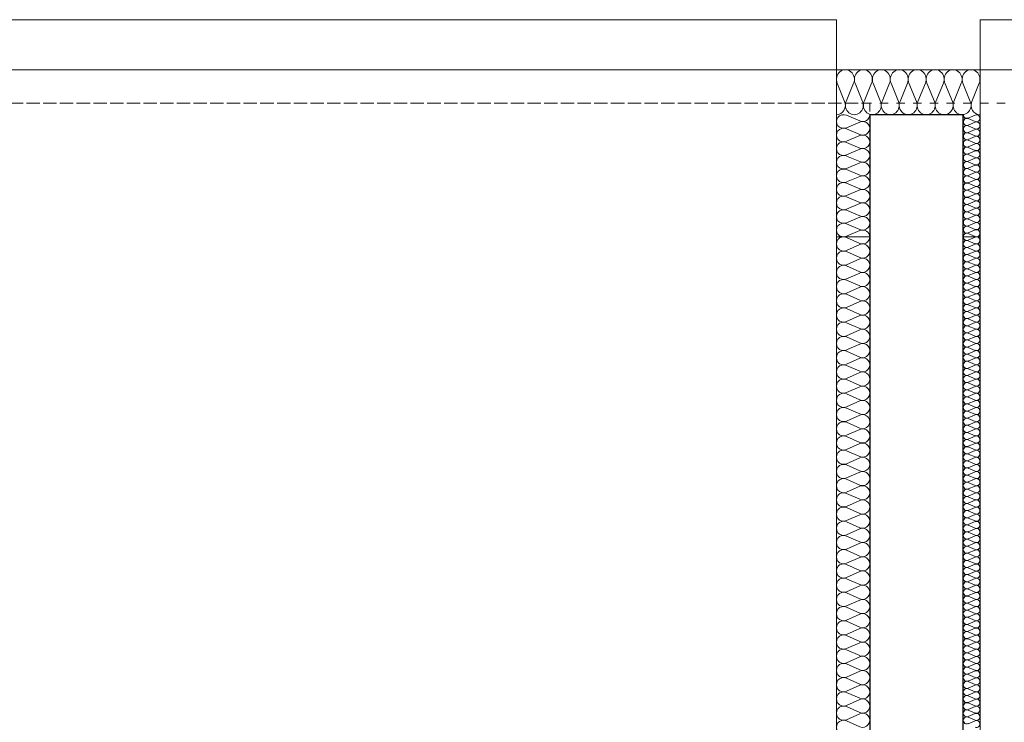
# Model space of a CAD drawing. Extents: x -515158 to -464725, y 20769 to 114053.
# Tile 42 of 69: x -500584 to -497636, y 75981 to 78084. Entities that reach past the tile are written whole.
import ezdxf

# ---------------------------------------------------------------- set-up
doc = ezdxf.new("R2010")
doc.units = 0
doc.header["$MEASUREMENT"] = 0
doc.linetypes.add('Hidden Line', pattern=[50, 25, -25])
for name, color, linetype, lineweight in [('#podkład', 252, 'Continuous', 9), ('Arch ocieplenie_Nr_Pióra__44', 252, 'Continuous', 9), ('Arch ocieplenie_Nr_Pióra__9', 252, 'Continuous', 9), ('Arch wykończenie_Nr_Pióra__3', 252, 'Continuous', 18), ('INWENT RURY SPUSTOWE_Nr_Pióra__21', 252, 'Continuous', 9), ('INWENT.ŚCIANY_Nr_Pióra__1', 252, 'Continuous', 25), ('INWENT.ŚCIANY_Nr_Pióra__21', 252, 'Continuous', 9)]:
    doc.layers.add(name, color=color, linetype=linetype, lineweight=lineweight)
doc.layers.add('Arch ocieplenie', color=252, linetype='Continuous')

# ---------------------------------------------------------------- blocks, each defined once
blk = doc.blocks.new('Izolacja cieplna 14_219', base_point=(-498138.3, 80013.1))
at = {"layer": 'Arch ocieplenie_Nr_Pióra__44', "linetype": 'Continuous'}
for p, q in [((-498136.1, 80107.6), (-498113.7, 80053.2)), ((-498109.2, 80053.2), (-498086.8, 80107.6)), ((-498082.3, 80107.6), (-498060, 80053.2)), ((-498055.4, 80053.2), (-498033.1, 80107.6)), ((-498028.6, 80107.6), (-498006.2, 80053.2)), ((-498001.7, 80053.2), (-497979.3, 80107.6)), ((-497974.8, 80107.6), (-497952.5, 80053.2)), ((-497947.9, 80053.2), (-497925.6, 80107.6)), ((-497921.1, 80107.6), (-497898.7, 80053.2)), ((-497894.2, 80053.2), (-497871.8, 80107.6)), ((-497867.3, 80107.6), (-497845, 80053.2)), ((-497840.4, 80053.2), (-497818.1, 80107.6)), ((-497813.6, 80107.6), (-497791.2, 80053.2)), ((-497786.7, 80053.2), (-497764.3, 80107.6)), ((-497759.8, 80107.6), (-497737.5, 80053.2)), ((-497732.9, 80053.2), (-497710.6, 80107.6))]:
    blk.add_line(p, q, dxfattribs=at)
for centre, start_param, end_param in [((-498111.4, 80119), 4.299595, 8.266775), ((-498057.7, 80119), 4.299595, 8.266775), ((-498003.9, 80119), 4.299595, 8.266775), ((-497950.2, 80119), 4.299595, 8.266775), ((-497896.5, 80119), 4.299595, 8.266775), ((-497842.7, 80119), 4.299595, 8.266775), ((-497789, 80119), 4.299595, 8.266775), ((-497735.2, 80119), 4.299595, 8.266775), ((-498138.3, 80041.7), 3.141593, 5.125182), ((-498084.6, 80041.7), 1.158004, 5.125183), ((-498030.8, 80041.7), 1.158004, 5.125183), ((-497977.1, 80041.7), 1.158004, 5.125183), ((-497923.3, 80041.7), 1.158004, 5.125183), ((-497869.6, 80041.7), 1.158004, 5.125183), ((-497815.8, 80041.7), 1.158004, 5.125183), ((-497762.1, 80041.7), 1.158004, 5.125183), ((-497708.3, 80041.7), 1.158004, 3.141593)]:
    blk.add_ellipse(centre, major_axis=(0, 28.6), ratio=0.93955, start_param=start_param, end_param=end_param, dxfattribs=at)
blk = doc.blocks.new('Izolacja cieplna 14_218', base_point=(-497758.3, 80013.1))
at = {"layer": 'Arch ocieplenie_Nr_Pióra__44', "linetype": 'Continuous'}
for p, q in [((-497723.2, 80012.2), (-497743.4, 80003.3)), ((-497743.4, 80001.5), (-497723.2, 79992.5)), ((-497723.2, 79990.7), (-497743.4, 79981.8)), ((-497743.4, 79980), (-497723.2, 79971)), ((-497723.2, 79969.2), (-497743.4, 79960.3)), ((-497743.4, 79958.5), (-497723.2, 79949.5)), ((-497723.2, 79947.7), (-497743.4, 79938.8)), ((-497743.4, 79937), (-497723.2, 79928)), ((-497723.2, 79926.2), (-497743.4, 79917.3)), ((-497743.4, 79915.5), (-497723.2, 79906.5)), ((-497723.2, 79904.7), (-497743.4, 79895.8)), ((-497743.4, 79894), (-497723.2, 79885)), ((-497723.2, 79883.2), (-497743.4, 79874.3)), ((-497743.4, 79872.5), (-497723.2, 79863.5)), ((-497723.2, 79861.7), (-497743.4, 79852.8)), ((-497743.4, 79851), (-497723.2, 79842)), ((-497723.2, 79840.2), (-497743.4, 79831.3)), ((-497743.4, 79829.5), (-497723.2, 79820.5)), ((-497723.2, 79818.7), (-497743.4, 79809.8)), ((-497743.4, 79808), (-497723.2, 79799)), ((-497723.2, 79797.2), (-497743.4, 79788.3)), ((-497743.4, 79786.5), (-497723.2, 79777.5)), ((-497723.2, 79775.7), (-497743.4, 79766.8)), ((-497743.4, 79765), (-497723.2, 79756)), ((-497723.2, 79754.2), (-497743.4, 79745.3)), ((-497743.4, 79743.5), (-497723.2, 79734.5)), ((-497723.2, 79732.7), (-497743.4, 79723.8)), ((-497743.4, 79722), (-497723.2, 79713)), ((-497723.2, 79711.2), (-497743.4, 79702.3)), ((-497743.4, 79700.5), (-497723.2, 79691.5)), ((-497723.2, 79689.7), (-497743.4, 79680.8)), ((-497743.4, 79679), (-497723.2, 79670)), ((-497723.2, 79668.2), (-497743.4, 79659.3)), ((-497743.4, 79657.5), (-497723.2, 79648.5))]:
    blk.add_line(p, q, dxfattribs=at)
for centre, start_param, end_param in [((-497747.7, 79991.6), 2.7288, 6.695979), ((-497747.7, 80013.1), 4.712389, 6.695979), ((-497719, 80002.4), 5.870392, 9.837571), ((-497719, 79980.9), 5.870392, 9.837571), ((-497747.7, 79970.1), 2.7288, 6.695979), ((-497747.7, 79948.6), 2.7288, 6.695979), ((-497719, 79959.4), 5.870392, 9.837571), ((-497747.7, 79927.1), 2.7288, 6.695979), ((-497719, 79937.9), 5.870392, 9.837571), ((-497719, 79916.4), 5.870392, 9.837571), ((-497747.7, 79905.6), 2.7288, 6.695979), ((-497719, 79894.9), 5.870392, 9.837571), ((-497747.7, 79884.1), 2.7288, 6.695979), ((-497747.7, 79862.6), 2.7288, 6.695979), ((-497719, 79873.4), 5.870392, 9.837571), ((-497747.7, 79841.1), 2.7288, 6.695979), ((-497719, 79851.9), 5.870392, 9.837571), ((-497719, 79830.4), 5.870392, 9.837571), ((-497747.7, 79819.6), 2.7288, 6.695979), ((-497747.7, 79798.1), 2.7288, 6.695979), ((-497719, 79808.9), 5.870392, 9.837571), ((-497747.7, 79776.6), 2.7288, 6.695979), ((-497719, 79787.4), 5.870392, 9.837571), ((-497747.7, 79755.1), 2.7288, 6.695979), ((-497719, 79765.9), 5.870392, 9.837571), ((-497719, 79744.4), 5.870392, 9.837571), ((-497747.7, 79733.6), 2.7288, 6.695979), ((-497747.7, 79712.1), 2.7288, 6.695979), ((-497719, 79722.9), 5.870392, 9.837571), ((-497747.7, 79690.6), 2.7288, 6.695979), ((-497719, 79701.4), 5.870392, 9.837571), ((-497719, 79679.9), 5.870392, 9.837571), ((-497747.7, 79669.1), 2.7288, 6.695979), ((-497719, 79658.4), 5.870392, 9.837571), ((-497747.7, 79647.6), 2.7288, 4.712389)]:
    blk.add_ellipse(centre, major_axis=(0, -10.7), ratio=0.989186, start_param=start_param, end_param=end_param, dxfattribs=at)
blk = doc.blocks.new('Izolacja cieplna 14_217', base_point=(-498038.3, 80013.1))
at = {"layer": 'Arch ocieplenie_Nr_Pióra__44', "linetype": 'Continuous'}
for p, q in [((-498108.5, 80011.4), (-498068.1, 79994.5)), ((-498068.1, 79991.1), (-498108.5, 79974.2)), ((-498108.5, 79970.8), (-498068.1, 79953.9)), ((-498068.1, 79950.5), (-498108.5, 79933.6)), ((-498108.5, 79930.2), (-498068.1, 79913.3)), ((-498068.1, 79909.9), (-498108.5, 79893)), ((-498108.5, 79889.6), (-498068.1, 79872.7)), ((-498068.1, 79869.3), (-498108.5, 79852.4)), ((-498108.5, 79849), (-498068.1, 79832.1)), ((-498068.1, 79828.7), (-498108.5, 79811.8)), ((-498108.5, 79808.4), (-498068.1, 79791.5)), ((-498068.1, 79788.1), (-498108.5, 79771.2)), ((-498108.5, 79767.8), (-498068.1, 79750.9)), ((-498068.1, 79747.5), (-498108.5, 79730.6)), ((-498108.5, 79727.1), (-498068.1, 79710.3)), ((-498068.1, 79706.8), (-498108.5, 79689.9)), ((-498108.5, 79686.5), (-498068.1, 79669.6)), ((-498068.1, 79666.2), (-498108.5, 79649.3))]:
    blk.add_line(p, q, dxfattribs=at)
for centre, start_param, end_param in [((-498117.1, 79992.8), 1.158003, 5.125183), ((-498059.6, 80013.1), 4.299596, 6.283185), ((-498059.6, 79972.5), 4.299595, 8.266774), ((-498117.1, 79952.2), 1.158003, 5.125183), ((-498117.1, 79911.6), 1.158003, 5.125183), ((-498059.6, 79931.9), 4.299595, 8.266774), ((-498059.6, 79891.3), 4.299595, 8.266774), ((-498117.1, 79871), 1.158003, 5.125183), ((-498059.6, 79850.7), 4.299595, 8.266774), ((-498117.1, 79830.4), 1.158003, 5.125183), ((-498117.1, 79789.8), 1.158003, 5.125183), ((-498059.6, 79810.1), 4.299595, 8.266774), ((-498059.6, 79769.5), 4.299595, 8.266774), ((-498117.1, 79749.2), 1.158003, 5.125183), ((-498059.6, 79728.9), 4.299595, 8.266774), ((-498117.1, 79708.5), 1.158003, 5.125183), ((-498059.6, 79688.2), 4.299595, 8.266774), ((-498117.1, 79667.9), 1.158003, 5.125183), ((-498059.6, 79647.6), 0, 1.983589)]:
    blk.add_ellipse(centre, major_axis=(21.3, 0), ratio=0.954769, start_param=start_param, end_param=end_param, dxfattribs=at)
blk = doc.blocks.new('Izolacja cieplna 14_216', base_point=(-498038.3, 79647.6))
at = {"layer": 'Arch ocieplenie_Nr_Pióra__9', "linetype": 'Continuous'}
for p, q in [((-498108.5, 79645.8), (-498068.1, 79628.1)), ((-498068.1, 79624.6), (-498108.5, 79606.9)), ((-498108.5, 79603.3), (-498068.1, 79585.6)), ((-498068.1, 79582), (-498108.5, 79564.3)), ((-498108.5, 79560.7), (-498068.1, 79543)), ((-498068.1, 79539.4), (-498108.5, 79521.7)), ((-498108.5, 79518.2), (-498068.1, 79500.5)), ((-498068.1, 79496.9), (-498108.5, 79479.2)), ((-498108.5, 79475.6), (-498068.1, 79457.9)), ((-498068.1, 79454.3), (-498108.5, 79436.6)), ((-498108.5, 79433.1), (-498068.1, 79415.3)), ((-498068.1, 79411.8), (-498108.5, 79394.1)), ((-498108.5, 79390.5), (-498068.1, 79372.8)), ((-498068.1, 79369.2), (-498108.5, 79351.5)), ((-498108.5, 79347.9), (-498068.1, 79330.2)), ((-498068.1, 79326.7), (-498108.5, 79309)), ((-498108.5, 79305.4), (-498068.1, 79287.7)), ((-498068.1, 79284.1), (-498108.5, 79266.4)), ((-498108.5, 79262.8), (-498068.1, 79245.1)), ((-498068.1, 79241.5), (-498108.5, 79223.8)), ((-498108.5, 79220.3), (-498068.1, 79202.6)), ((-498068.1, 79199), (-498108.5, 79181.3)), ((-498108.5, 79177.7), (-498068.1, 79160)), ((-498068.1, 79156.4), (-498108.5, 79138.7)), ((-498108.5, 79135.1), (-498068.1, 79117.4)), ((-498068.1, 79113.9), (-498108.5, 79096.2)), ((-498108.5, 79092.6), (-498068.1, 79074.9)), ((-498068.1, 79071.3), (-498108.5, 79053.6)), ((-498108.5, 79050), (-498068.1, 79032.3)), ((-498068.1, 79028.8), (-498108.5, 79011)), ((-498108.5, 79007.5), (-498068.1, 78989.8)), ((-498068.1, 78986.2), (-498108.5, 78968.5)), ((-498108.5, 78964.9), (-498068.1, 78947.2)), ((-498068.1, 78943.6), (-498108.5, 78925.9)), ((-498108.5, 78922.4), (-498068.1, 78904.7)), ((-498068.1, 78901.1), (-498108.5, 78883.4)), ((-498108.5, 78879.8), (-498068.1, 78862.1)), ((-498068.1, 78858.5), (-498108.5, 78840.8)), ((-498108.5, 78837.2), (-498068.1, 78819.5)), ((-498068.1, 78816), (-498108.5, 78798.3)), ((-498108.5, 78794.7), (-498068.1, 78777)), ((-498068.1, 78773.4), (-498108.5, 78755.7)), ((-498108.5, 78752.1), (-498068.1, 78734.4)), ((-498068.1, 78730.8), (-498108.5, 78713.1)), ((-498108.5, 78709.6), (-498068.1, 78691.9)), ((-498068.1, 78688.3), (-498108.5, 78670.6)), ((-498108.5, 78667), (-498068.1, 78649.3)), ((-498068.1, 78645.7), (-498108.5, 78628)), ((-498108.5, 78624.4), (-498068.1, 78606.7)), ((-498068.1, 78603.2), (-498108.5, 78585.5)), ((-498108.5, 78581.9), (-498068.1, 78564.2)), ((-498068.1, 78560.6), (-498108.5, 78542.9)), ((-498108.5, 78539.3), (-498068.1, 78521.6)), ((-498068.1, 78518.1), (-498108.5, 78500.4)), ((-498108.5, 78496.8), (-498068.1, 78479.1)), ((-498068.1, 78475.5), (-498108.5, 78457.8)), ((-498108.5, 78454.2), (-498068.1, 78436.5)), ((-498068.1, 78432.9), (-498108.5, 78415.2)), ((-498108.5, 78411.7), (-498068.1, 78394)), ((-498068.1, 78390.4), (-498108.5, 78372.7)), ((-498108.5, 78369.1), (-498068.1, 78351.4)), ((-498068.1, 78347.8), (-498108.5, 78330.1)), ((-498108.5, 78326.5), (-498068.1, 78308.8)), ((-498068.1, 78305.3), (-498108.5, 78287.6)), ((-498108.5, 78284), (-498068.1, 78266.3)), ((-498068.1, 78262.7), (-498108.5, 78245)), ((-498108.5, 78241.4), (-498068.1, 78223.7)), ((-498068.1, 78220.1), (-498108.5, 78202.4)), ((-498108.5, 78198.9), (-498068.1, 78181.2))]:
    blk.add_line(p, q, dxfattribs=at)
for centre, start_param, end_param in [((-498117.1, 79626.4), 2.728799, 6.695979), ((-498059.6, 79647.6), 5.870392, 7.853982), ((-498117.1, 79583.8), 2.728799, 6.695979), ((-498059.6, 79605.1), 5.870392, 9.837571), ((-498059.6, 79562.5), 5.870392, 9.837571), ((-498117.1, 79541.2), 2.728799, 6.695979), ((-498117.1, 79498.7), 2.728799, 6.695979), ((-498059.6, 79520), 5.870392, 9.837571), ((-498059.6, 79477.4), 5.870392, 9.837571), ((-498117.1, 79456.1), 2.728799, 6.695979), ((-498059.6, 79434.8), 5.870392, 9.837571), ((-498117.1, 79413.6), 2.728799, 6.695979), ((-498059.6, 79392.3), 5.870392, 9.837571), ((-498117.1, 79371), 2.728799, 6.695979), ((-498059.6, 79349.7), 5.870392, 9.837571), ((-498117.1, 79328.4), 2.728799, 6.695979), ((-498117.1, 79285.9), 2.728799, 6.695979), ((-498059.6, 79307.2), 5.870392, 9.837571), ((-498059.6, 79264.6), 5.870392, 9.837571), ((-498117.1, 79243.3), 2.728799, 6.695979), ((-498117.1, 79200.8), 2.728799, 6.695979), ((-498059.6, 79222.1), 5.870392, 9.837571), ((-498059.6, 79179.5), 5.870392, 9.837571), ((-498117.1, 79158.2), 2.728799, 6.695979), ((-498117.1, 79115.7), 2.728799, 6.695979), ((-498059.6, 79136.9), 5.870392, 9.837571), ((-498059.6, 79094.4), 5.870392, 9.837571), ((-498117.1, 79073.1), 2.728799, 6.695979), ((-498059.6, 79051.8), 5.870392, 9.837571), ((-498117.1, 79030.5), 2.728799, 6.695979), ((-498059.6, 79009.3), 5.870392, 9.837571), ((-498117.1, 78988), 2.728799, 6.695979), ((-498059.6, 78966.7), 5.870392, 9.837571), ((-498117.1, 78945.4), 2.728799, 6.695979), ((-498117.1, 78902.9), 2.728799, 6.695979), ((-498059.6, 78924.1), 5.870392, 9.837571), ((-498059.6, 78881.6), 5.870392, 9.837571), ((-498117.1, 78860.3), 2.728799, 6.695979), ((-498117.1, 78817.7), 2.728799, 6.695979), ((-498059.6, 78839), 5.870392, 9.837571), ((-498059.6, 78796.5), 5.870392, 9.837571), ((-498117.1, 78775.2), 2.728799, 6.695979), ((-498117.1, 78732.6), 2.728799, 6.695979), ((-498059.6, 78753.9), 5.870392, 9.837571), ((-498059.6, 78711.4), 5.870392, 9.837571), ((-498117.1, 78690.1), 2.728799, 6.695979), ((-498059.6, 78668.8), 5.870392, 9.837571), ((-498117.1, 78647.5), 2.728799, 6.695979), ((-498059.6, 78626.2), 5.870392, 9.837571), ((-498117.1, 78605), 2.728799, 6.695979), ((-498059.6, 78583.7), 5.870392, 9.837571), ((-498117.1, 78562.4), 2.728799, 6.695979), ((-498117.1, 78519.8), 2.728799, 6.695979), ((-498059.6, 78541.1), 5.870392, 9.837571), ((-498059.6, 78498.6), 5.870392, 9.837571), ((-498117.1, 78477.3), 2.728799, 6.695979), ((-498117.1, 78434.7), 2.728799, 6.695979), ((-498059.6, 78456), 5.870392, 9.837571), ((-498059.6, 78413.4), 5.870392, 9.837571), ((-498117.1, 78392.2), 2.728799, 6.695979), ((-498059.6, 78370.9), 5.870392, 9.837571), ((-498117.1, 78349.6), 2.728799, 6.695979), ((-498059.6, 78328.3), 5.870392, 9.837571), ((-498117.1, 78307.1), 2.728799, 6.695979), ((-498059.6, 78285.8), 5.870392, 9.837571), ((-498117.1, 78264.5), 2.728799, 6.695979), ((-498059.6, 78243.2), 5.870392, 9.837571), ((-498117.1, 78221.9), 2.728799, 6.695979), ((-498059.6, 78200.7), 5.870392, 9.837571), ((-498117.1, 78179.4), 2.728799, 6.695979)]:
    blk.add_ellipse(centre, major_axis=(0, -21.3), ratio=0.999466, start_param=start_param, end_param=end_param, dxfattribs=at)
blk = doc.blocks.new('Izolacja cieplna 14_210', base_point=(-497758.3, 79647.6))
at = {"layer": 'Arch ocieplenie_Nr_Pióra__9', "linetype": 'Continuous'}
for p, q in [((-497723.2, 79646.7), (-497743.4, 79637.9)), ((-497743.4, 79636.1), (-497723.2, 79627.2)), ((-497723.2, 79625.5), (-497743.4, 79616.6)), ((-497743.4, 79614.8), (-497723.2, 79606)), ((-497723.2, 79604.2), (-497743.4, 79595.3)), ((-497743.4, 79593.5), (-497723.2, 79584.7)), ((-497723.2, 79582.9), (-497743.4, 79574)), ((-497743.4, 79572.2), (-497723.2, 79563.4)), ((-497723.2, 79561.6), (-497743.4, 79552.7)), ((-497743.4, 79550.9), (-497723.2, 79542.1)), ((-497723.2, 79540.3), (-497743.4, 79531.5)), ((-497743.4, 79529.7), (-497723.2, 79520.8)), ((-497723.2, 79519), (-497743.4, 79510.2)), ((-497743.4, 79508.4), (-497723.2, 79499.5)), ((-497723.2, 79497.7), (-497743.4, 79488.9)), ((-497743.4, 79487.1), (-497723.2, 79478.2)), ((-497723.2, 79476.4), (-497743.4, 79467.6)), ((-497743.4, 79465.8), (-497723.2, 79456.9)), ((-497723.2, 79455.2), (-497743.4, 79446.3)), ((-497743.4, 79444.5), (-497723.2, 79435.7)), ((-497723.2, 79433.9), (-497743.4, 79425)), ((-497743.4, 79423.2), (-497723.2, 79414.4)), ((-497723.2, 79412.6), (-497743.4, 79403.7)), ((-497743.4, 79401.9), (-497723.2, 79393.1)), ((-497723.2, 79391.3), (-497743.4, 79382.4)), ((-497743.4, 79380.7), (-497723.2, 79371.8)), ((-497723.2, 79370), (-497743.4, 79361.2)), ((-497743.4, 79359.4), (-497723.2, 79350.5)), ((-497723.2, 79348.7), (-497743.4, 79339.9)), ((-497743.4, 79338.1), (-497723.2, 79329.2)), ((-497723.2, 79327.4), (-497743.4, 79318.6)), ((-497743.4, 79316.8), (-497723.2, 79307.9)), ((-497723.2, 79306.2), (-497743.4, 79297.3)), ((-497743.4, 79295.5), (-497723.2, 79286.7)), ((-497723.2, 79284.9), (-497743.4, 79276)), ((-497743.4, 79274.2), (-497723.2, 79265.4)), ((-497723.2, 79263.6), (-497743.4, 79254.7)), ((-497743.4, 79252.9), (-497723.2, 79244.1)), ((-497723.2, 79242.3), (-497743.4, 79233.4)), ((-497743.4, 79231.7), (-497723.2, 79222.8)), ((-497723.2, 79221), (-497743.4, 79212.2)), ((-497743.4, 79210.4), (-497723.2, 79201.5)), ((-497723.2, 79199.7), (-497743.4, 79190.9)), ((-497743.4, 79189.1), (-497723.2, 79180.2)), ((-497723.2, 79178.4), (-497743.4, 79169.6)), ((-497743.4, 79167.8), (-497723.2, 79158.9)), ((-497723.2, 79157.2), (-497743.4, 79148.3)), ((-497743.4, 79146.5), (-497723.2, 79137.7)), ((-497723.2, 79135.9), (-497743.4, 79127)), ((-497743.4, 79125.2), (-497723.2, 79116.4)), ((-497723.2, 79114.6), (-497743.4, 79105.7)), ((-497743.4, 79103.9), (-497723.2, 79095.1)), ((-497723.2, 79093.3), (-497743.4, 79084.4)), ((-497743.4, 79082.7), (-497723.2, 79073.8)), ((-497723.2, 79072), (-497743.4, 79063.2)), ((-497743.4, 79061.4), (-497723.2, 79052.5)), ((-497723.2, 79050.7), (-497743.4, 79041.9)), ((-497743.4, 79040.1), (-497723.2, 79031.2)), ((-497723.2, 79029.4), (-497743.4, 79020.6)), ((-497743.4, 79018.8), (-497723.2, 79009.9)), ((-497723.2, 79008.2), (-497743.4, 78999.3)), ((-497743.4, 78997.5), (-497723.2, 78988.7)), ((-497723.2, 78986.9), (-497743.4, 78978)), ((-497743.4, 78976.2), (-497723.2, 78967.4)), ((-497723.2, 78965.6), (-497743.4, 78956.7)), ((-497743.4, 78954.9), (-497723.2, 78946.1)), ((-497723.2, 78944.3), (-497743.4, 78935.4)), ((-497743.4, 78933.6), (-497723.2, 78924.8)), ((-497723.2, 78923), (-497743.4, 78914.2)), ((-497743.4, 78912.4), (-497723.2, 78903.5)), ((-497723.2, 78901.7), (-497743.4, 78892.9)), ((-497743.4, 78891.1), (-497723.2, 78882.2)), ((-497723.2, 78880.4), (-497743.4, 78871.6)), ((-497743.4, 78869.8), (-497723.2, 78860.9)), ((-497723.2, 78859.1), (-497743.4, 78850.3)), ((-497743.4, 78848.5), (-497723.2, 78839.6)), ((-497723.2, 78837.9), (-497743.4, 78829)), ((-497743.4, 78827.2), (-497723.2, 78818.4)), ((-497723.2, 78816.6), (-497743.4, 78807.7)), ((-497743.4, 78805.9), (-497723.2, 78797.1)), ((-497723.2, 78795.3), (-497743.4, 78786.4)), ((-497743.4, 78784.6), (-497723.2, 78775.8)), ((-497723.2, 78774), (-497743.4, 78765.1)), ((-497743.4, 78763.4), (-497723.2, 78754.5)), ((-497723.2, 78752.7), (-497743.4, 78743.9)), ((-497743.4, 78742.1), (-497723.2, 78733.2)), ((-497723.2, 78731.4), (-497743.4, 78722.6)), ((-497743.4, 78720.8), (-497723.2, 78711.9)), ((-497723.2, 78710.1), (-497743.4, 78701.3)), ((-497743.4, 78699.5), (-497723.2, 78690.6)), ((-497723.2, 78688.9), (-497743.4, 78680)), ((-497743.4, 78678.2), (-497723.2, 78669.4)), ((-497723.2, 78667.6), (-497743.4, 78658.7)), ((-497743.4, 78656.9), (-497723.2, 78648.1)), ((-497723.2, 78646.3), (-497743.4, 78637.4)), ((-497743.4, 78635.6), (-497723.2, 78626.8)), ((-497723.2, 78625), (-497743.4, 78616.1)), ((-497743.4, 78614.4), (-497723.2, 78605.5)), ((-497723.2, 78603.7), (-497743.4, 78594.9)), ((-497743.4, 78593.1), (-497723.2, 78584.2)), ((-497723.2, 78582.4), (-497743.4, 78573.6)), ((-497743.4, 78571.8), (-497723.2, 78562.9)), ((-497723.2, 78561.1), (-497743.4, 78552.3)), ((-497743.4, 78550.5), (-497723.2, 78541.6)), ((-497723.2, 78539.9), (-497743.4, 78531)), ((-497743.4, 78529.2), (-497723.2, 78520.4)), ((-497723.2, 78518.6), (-497743.4, 78509.7)), ((-497743.4, 78507.9), (-497723.2, 78499.1)), ((-497723.2, 78497.3), (-497743.4, 78488.4)), ((-497743.4, 78486.6), (-497723.2, 78477.8)), ((-497723.2, 78476), (-497743.4, 78467.1)), ((-497743.4, 78465.4), (-497723.2, 78456.5)), ((-497723.2, 78454.7), (-497743.4, 78445.9)), ((-497743.4, 78444.1), (-497723.2, 78435.2)), ((-497723.2, 78433.4), (-497743.4, 78424.6)), ((-497743.4, 78422.8), (-497723.2, 78413.9)), ((-497723.2, 78412.1), (-497743.4, 78403.3)), ((-497743.4, 78401.5), (-497723.2, 78392.6)), ((-497723.2, 78390.9), (-497743.4, 78382)), ((-497743.4, 78380.2), (-497723.2, 78371.4)), ((-497723.2, 78369.6), (-497743.4, 78360.7)), ((-497743.4, 78358.9), (-497723.2, 78350.1)), ((-497723.2, 78348.3), (-497743.4, 78339.4)), ((-497743.4, 78337.6), (-497723.2, 78328.8)), ((-497723.2, 78327), (-497743.4, 78318.1)), ((-497743.4, 78316.3), (-497723.2, 78307.5)), ((-497723.2, 78305.7), (-497743.4, 78296.9)), ((-497743.4, 78295.1), (-497723.2, 78286.2)), ((-497723.2, 78284.4), (-497743.4, 78275.6)), ((-497743.4, 78273.8), (-497723.2, 78264.9)), ((-497723.2, 78263.1), (-497743.4, 78254.3)), ((-497743.4, 78252.5), (-497723.2, 78243.6)), ((-497723.2, 78241.8), (-497743.4, 78233)), ((-497743.4, 78231.2), (-497723.2, 78222.3)), ((-497723.2, 78220.6), (-497743.4, 78211.7)), ((-497743.4, 78209.9), (-497723.2, 78201.1)), ((-497723.2, 78199.3), (-497743.4, 78190.4))]:
    blk.add_line(p, q, dxfattribs=at)
for centre, start_param, end_param in [((-497747.7, 79626.3), 2.7288, 6.695979), ((-497747.7, 79647.6), 4.712389, 6.695979), ((-497719, 79637), 5.870392, 9.837571), ((-497747.7, 79605.1), 2.7288, 6.695979), ((-497719, 79615.7), 5.870392, 9.837571), ((-497719, 79594.4), 5.870392, 9.837571), ((-497747.7, 79583.8), 2.7288, 6.695979), ((-497747.7, 79562.5), 2.7288, 6.695979), ((-497719, 79573.1), 5.870392, 9.837571), ((-497747.7, 79541.2), 2.7288, 6.695979), ((-497719, 79551.8), 5.870392, 9.837571), ((-497747.7, 79519.9), 2.7288, 6.695979), ((-497719, 79530.6), 5.870392, 9.837571), ((-497719, 79509.3), 5.870392, 9.837571), ((-497747.7, 79498.6), 2.7288, 6.695979), ((-497747.7, 79477.3), 2.7288, 6.695979), ((-497719, 79488), 5.870392, 9.837571), ((-497747.7, 79456.1), 2.7288, 6.695979), ((-497719, 79466.7), 5.870392, 9.837571), ((-497719, 79445.4), 5.870392, 9.837571), ((-497747.7, 79434.8), 2.7288, 6.695979), ((-497719, 79424.1), 5.870392, 9.837571), ((-497747.7, 79413.5), 2.7288, 6.695979), ((-497747.7, 79392.2), 2.7288, 6.695979), ((-497719, 79402.8), 5.870392, 9.837571), ((-497747.7, 79370.9), 2.7288, 6.695979), ((-497719, 79381.6), 5.870392, 9.837571), ((-497719, 79360.3), 5.870392, 9.837571), ((-497747.7, 79349.6), 2.7288, 6.695979), ((-497747.7, 79328.3), 2.7288, 6.695979), ((-497719, 79339), 5.870392, 9.837571), ((-497747.7, 79307.1), 2.7288, 6.695979), ((-497719, 79317.7), 5.870392, 9.837571), ((-497719, 79296.4), 5.870392, 9.837571), ((-497747.7, 79285.8), 2.7288, 6.695979), ((-497719, 79275.1), 5.870392, 9.837571), ((-497747.7, 79264.5), 2.7288, 6.695979), ((-497747.7, 79243.2), 2.7288, 6.695979), ((-497719, 79253.8), 5.870392, 9.837571), ((-497747.7, 79221.9), 2.7288, 6.695979), ((-497719, 79232.6), 5.870392, 9.837571), ((-497719, 79211.3), 5.870392, 9.837571), ((-497747.7, 79200.6), 2.7288, 6.695979), ((-497747.7, 79179.3), 2.7288, 6.695979), ((-497719, 79190), 5.870392, 9.837571), ((-497747.7, 79158), 2.7288, 6.695979), ((-497719, 79168.7), 5.870392, 9.837571), ((-497747.7, 79136.8), 2.7288, 6.695979), ((-497719, 79147.4), 5.870392, 9.837571), ((-497719, 79126.1), 5.870392, 9.837571), ((-497747.7, 79115.5), 2.7288, 6.695979), ((-497747.7, 79094.2), 2.7288, 6.695979), ((-497719, 79104.8), 5.870392, 9.837571), ((-497747.7, 79072.9), 2.7288, 6.695979), ((-497719, 79083.5), 5.870392, 9.837571), ((-497719, 79062.3), 5.870392, 9.837571), ((-497747.7, 79051.6), 2.7288, 6.695979), ((-497719, 79041), 5.870392, 9.837571), ((-497747.7, 79030.3), 2.7288, 6.695979), ((-497747.7, 79009), 2.7288, 6.695979), ((-497719, 79019.7), 5.870392, 9.837571), ((-497747.7, 78987.8), 2.7288, 6.695979), ((-497719, 78998.4), 5.870392, 9.837571), ((-497719, 78977.1), 5.870392, 9.837571), ((-497747.7, 78966.5), 2.7288, 6.695979), ((-497747.7, 78945.2), 2.7288, 6.695979), ((-497719, 78955.8), 5.870392, 9.837571), ((-497747.7, 78923.9), 2.7288, 6.695979), ((-497719, 78934.5), 5.870392, 9.837571), ((-497719, 78913.3), 5.870392, 9.837571), ((-497747.7, 78902.6), 2.7288, 6.695979), ((-497719, 78892), 5.870392, 9.837571), ((-497747.7, 78881.3), 2.7288, 6.695979), ((-497747.7, 78860), 2.7288, 6.695979), ((-497719, 78870.7), 5.870392, 9.837571), ((-497747.7, 78838.8), 2.7288, 6.695979), ((-497719, 78849.4), 5.870392, 9.837571), ((-497719, 78828.1), 5.870392, 9.837571), ((-497747.7, 78817.5), 2.7288, 6.695979), ((-497747.7, 78796.2), 2.7288, 6.695979), ((-497719, 78806.8), 5.870392, 9.837571), ((-497747.7, 78774.9), 2.7288, 6.695979), ((-497719, 78785.5), 5.870392, 9.837571), ((-497747.7, 78753.6), 2.7288, 6.695979), ((-497719, 78764.3), 5.870392, 9.837571), ((-497719, 78743), 5.870392, 9.837571), ((-497747.7, 78732.3), 2.7288, 6.695979), ((-497747.7, 78711), 2.7288, 6.695979), ((-497719, 78721.7), 5.870392, 9.837571), ((-497747.7, 78689.8), 2.7288, 6.695979), ((-497719, 78700.4), 5.870392, 9.837571), ((-497719, 78679.1), 5.870392, 9.837571), ((-497747.7, 78668.5), 2.7288, 6.695979), ((-497719, 78657.8), 5.870392, 9.837571), ((-497747.7, 78647.2), 2.7288, 6.695979), ((-497747.7, 78625.9), 2.7288, 6.695979), ((-497719, 78636.5), 5.870392, 9.837571), ((-497747.7, 78604.6), 2.7288, 6.695979), ((-497719, 78615.2), 5.870392, 9.837571), ((-497719, 78594), 5.870392, 9.837571), ((-497747.7, 78583.3), 2.7288, 6.695979), ((-497747.7, 78562), 2.7288, 6.695979), ((-497719, 78572.7), 5.870392, 9.837571), ((-497747.7, 78540.7), 2.7288, 6.695979), ((-497719, 78551.4), 5.870392, 9.837571), ((-497719, 78530.1), 5.870392, 9.837571), ((-497747.7, 78519.5), 2.7288, 6.695979), ((-497719, 78508.8), 5.870392, 9.837571), ((-497747.7, 78498.2), 2.7288, 6.695979), ((-497747.7, 78476.9), 2.7288, 6.695979), ((-497719, 78487.5), 5.870392, 9.837571), ((-497747.7, 78455.6), 2.7288, 6.695979), ((-497719, 78466.2), 5.870392, 9.837571), ((-497719, 78445), 5.870392, 9.837571), ((-497747.7, 78434.3), 2.7288, 6.695979), ((-497747.7, 78413), 2.7288, 6.695979), ((-497719, 78423.7), 5.870392, 9.837571), ((-497747.7, 78391.7), 2.7288, 6.695979), ((-497719, 78402.4), 5.870392, 9.837571), ((-497747.7, 78370.5), 2.7288, 6.695979), ((-497719, 78381.1), 5.870392, 9.837571), ((-497719, 78359.8), 5.870392, 9.837571), ((-497747.7, 78349.2), 2.7288, 6.695979), ((-497747.7, 78327.9), 2.7288, 6.695979), ((-497719, 78338.5), 5.870392, 9.837571), ((-497747.7, 78306.6), 2.7288, 6.695979), ((-497719, 78317.2), 5.870392, 9.837571), ((-497719, 78296), 5.870392, 9.837571), ((-497747.7, 78285.3), 2.7288, 6.695979), ((-497719, 78274.7), 5.870392, 9.837571), ((-497747.7, 78264), 2.7288, 6.695979), ((-497747.7, 78242.7), 2.7288, 6.695979), ((-497719, 78253.4), 5.870392, 9.837571), ((-497747.7, 78221.5), 2.7288, 6.695979), ((-497719, 78232.1), 5.870392, 9.837571), ((-497719, 78210.8), 5.870392, 9.837571), ((-497747.7, 78200.2), 2.7288, 6.695979), ((-497719, 78189.5), 5.870392, 9.837571)]:
    blk.add_ellipse(centre, major_axis=(0, -10.6), ratio=0.999134, start_param=start_param, end_param=end_param, dxfattribs=at)
blk = doc.blocks.new('p1')
at = {"layer": 'Arch wykończenie_Nr_Pióra__3', "color": 252, "linetype": 'Continuous'}
for p, q in [((-488783.3, 77934.3), (-509898.3, 77934.3)), ((-498138.3, 65624.3), (-498138.3, 77934.3)), ((-497708.3, 65624.3), (-497708.3, 77934.3)), ((-498038.3, 77434.3), (-498138.3, 77434.3)), ((-497708.3, 77434.3), (-497758.3, 77434.3))]:
    blk.add_line(p, q, dxfattribs=at)
at = {"layer": 'INWENT RURY SPUSTOWE_Nr_Pióra__21', "color": 252, "linetype": 'Continuous'}
for p, q in [((-509898.3, 78084.3), (-498138.3, 78084.3)), ((-498138.3, 78084.3), (-498138.3, 77934.3)), ((-497708.3, 78084.3), (-497708.3, 77934.3)), ((-488783.3, 78084.3), (-497708.3, 78084.3))]:
    blk.add_line(p, q, dxfattribs=at)
at = {"layer": 'INWENT.ŚCIANY_Nr_Pióra__1', "color": 252, "linetype": 'Continuous'}
for p, q in [((-498038.3, 77799.3), (-498038.3, 65684.3)), ((-497758.3, 77799.3), (-498038.3, 77799.3)), ((-497758.3, 65684.3), (-497758.3, 77799.3))]:
    blk.add_line(p, q, dxfattribs=at)
at = {"layer": 'INWENT.ŚCIANY_Nr_Pióra__21', "color": 252, "linetype": 'Hidden Line'}
for p, q in [((-509798.3, 77834.3), (-498038.3, 77834.3)), ((-498038.3, 77834.3), (-506898.3, 77834.3)), ((-498038.3, 77834.3), (-498038.3, 77799.3)), ((-488883.3, 77834.3), (-498038.3, 77834.3))]:
    blk.add_line(p, q, dxfattribs=at)
at = {"layer": 'Arch ocieplenie', "color": 252, "linetype": 'Continuous', "lineweight": 13}
for name, p in [('Izolacja cieplna 14_219', (-498138.3, 77799.8)), ('Izolacja cieplna 14_217', (-498038.3, 77799.8)), ('Izolacja cieplna 14_218', (-497758.3, 77799.8)), ('Izolacja cieplna 14_216', (-498038.3, 77434.3)), ('Izolacja cieplna 14_210', (-497758.3, 77434.3))]:
    blk.add_blockref(name, p, dxfattribs=at)

msp = doc.modelspace()

# ---------------------------------------------------------------- block references
at = {"layer": '#podkład'}
msp.add_blockref('p1', (0, 0), dxfattribs=at)

doc.saveas('drawing.dxf')
